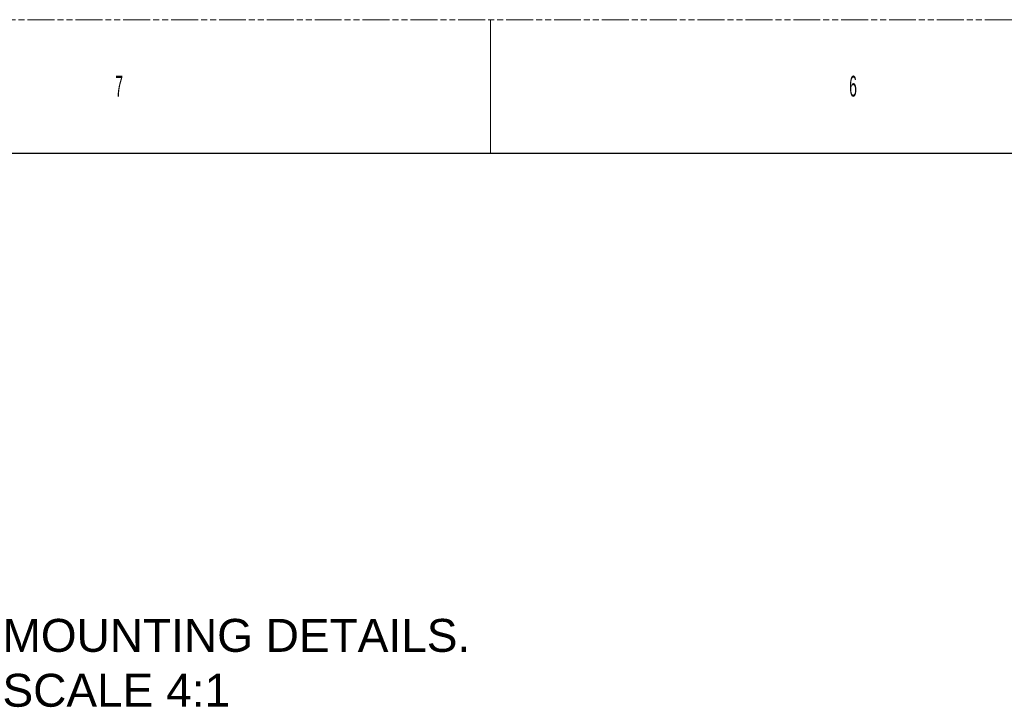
# Model space of a CAD drawing. Header units: millimetres. Extents: x -9020 to -2602, y 1105 to 6065.
# Tile 66 of 80: x -7930 to -6854, y 5313 to 6065. Entities that reach past the tile are written whole.
import ezdxf

# ---------------------------------------------------------------- set-up
doc = ezdxf.new("R2010")
doc.units = ezdxf.units.MM
doc.header["$LTSCALE"] = 65.395
doc.linetypes.add('PHANTOM', pattern=[0.8, 0.45, -0.05, 0.1, -0.05, 0.1, -0.05])
doc.layers.get('0').update_dxf_attribs({"linetype": 'CONTINUOUS'})
doc.styles.get("Standard").update_dxf_attribs({"font": 'GOTHIC.TTF', "width": 0.5})

msp = doc.modelspace()

# ---------------------------------------------------------------- linework, layer by layer
at = {"color": 7, "linetype": 'PHANTOM', "lineweight": 0}
msp.add_line((-9020.26, 6065.25), (-2601.55, 6065.25), dxfattribs=at)
at = {"color": 7, "linetype": 'Continuous', "lineweight": 0}
msp.add_line((-7415.58, 6065.25), (-7415.58, 5919.37), dxfattribs=at)
at = {"color": 7, "linetype": 'Continuous'}
msp.add_line((-8947.32, 5919.37), (-2674.49, 5919.37), dxfattribs=at)

# ---------------------------------------------------------------- texts
at = {"color": 7, "linetype": 'Continuous', "lineweight": 0, "char_height": 22.79, "attachment_point": 1}
for s, insert in [('7', (-7825.87, 6003.97)), ('6', (-7023.53, 6003.97))]:
    msp.add_mtext(s, dxfattribs=dict(at, insert=insert))
at = {"color": 6, "insert": (-7949.03, 5410.03), "char_height": 36, "width": 553.3915, "attachment_point": 1}
msp.add_mtext('{\\fArial|b0|i0|c162|p34;\\W1;MOUNTING DETAILS.\\PSCALE \\fArial|b0|i0|c0|p34;4\\fArial|b0|i0|c162|p34;:1}', dxfattribs=at)

doc.saveas('drawing.dxf')
